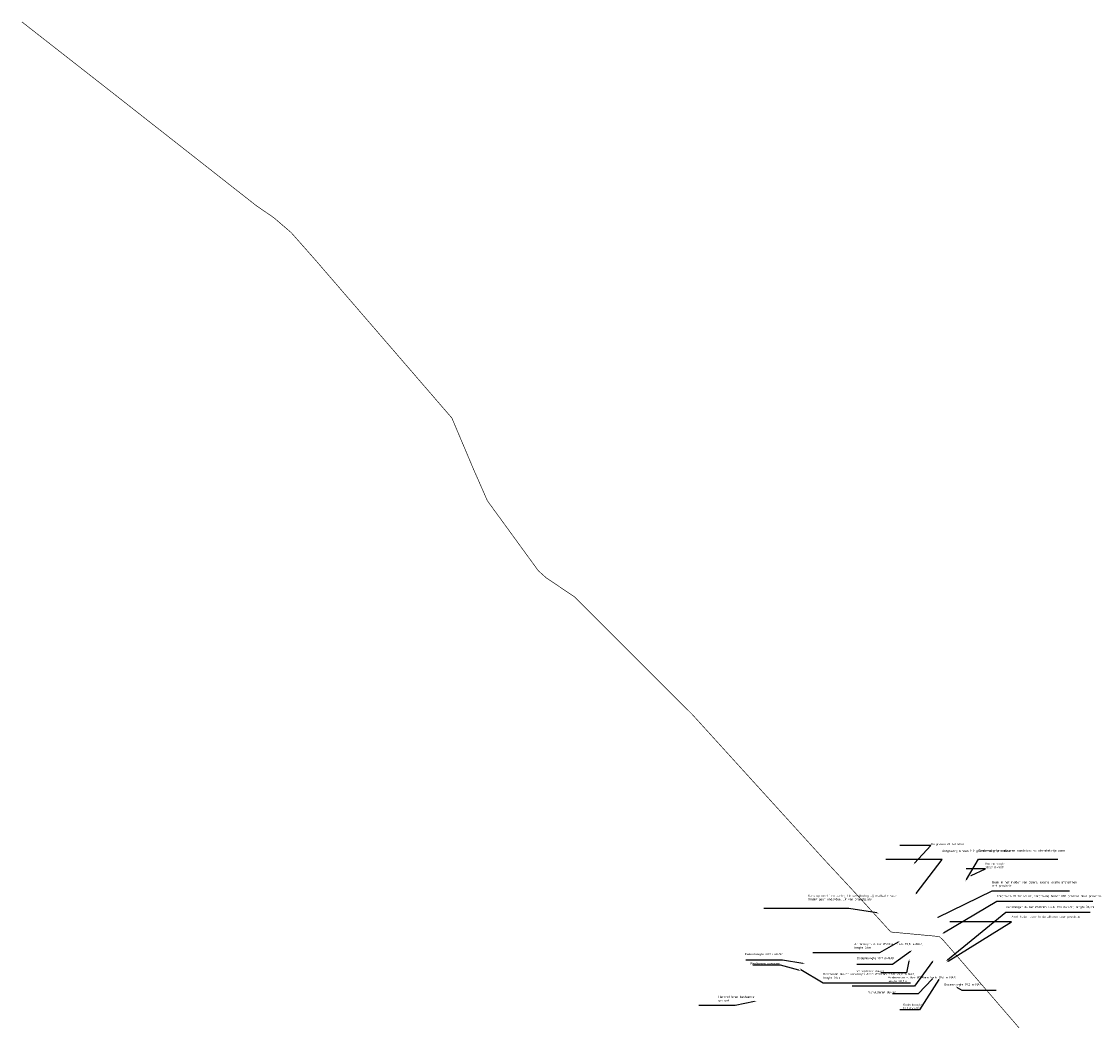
# Model space of a CAD drawing. Header units: metres. Extents: x -3 to 311477, y 0 to 754107.
# Tile 4 of 82: x 157780 to 160322, y 355803 to 358160. Entities that reach past the tile are written whole.
import ezdxf
from ezdxf import colors
from ezdxf.entities.mleader import LeaderData, LeaderLine
from ezdxf.math import Vec2, Vec3

# ---------------------------------------------------------------- set-up
doc = ezdxf.new("R2010")
doc.units = ezdxf.units.M
doc.layers.add('D_KLE_BUISLEIDING GEVAARLIJKE INHOUD_PPS PIPELINES', color=7, linetype='Continuous')
doc.layers.add('X-XX-AL-TEKENBLAD_SCHAALBALK-S', color=7, linetype='Continuous', lineweight=25)
doc.styles.add('NLCS-ISO', font='NLCS-ISO.ttf')

msp = doc.modelspace()

# ---------------------------------------------------------------- linework, layer by layer
at = {"layer": 'D_KLE_BUISLEIDING GEVAARLIJKE INHOUD_PPS PIPELINES', "const_width": 1.5}
msp.add_lwpolyline([(157780.8207304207, 358158.9801396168), (157991.1286952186, 357994.5658557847), (158333.9883037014, 357725.4722762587), (158375.6749850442, 357696.8473335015), (158416.627844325, 357661.6606391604), (158472.9247905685, 357597.9416489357), (158795.6594392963, 357224.411513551), (158847.7843350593, 357101.2867597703), (158879.5960361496, 357029.0369042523), (158999.4237377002, 356864.50635092), (159018.2986999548, 356847.3813851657), (159084.7368023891, 356802.724121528), (159257.3614571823, 356630.1935841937), (159363.0171282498, 356525.0687944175), (159674.4694465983, 356182.6944790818), (159744.7972471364, 356107.1328654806), (159831.6929139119, 356011.8005740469), (159945.9228315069, 356001.1698735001), (159954.242704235, 355993.6656730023), (159998.3047539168, 355943.0691982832), (160230.7745485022, 355673.9775037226)], dxfattribs=at)

# ---------------------------------------------------------------- leaders
at = {"layer": 'X-XX-AL-TEKENBLAD_SCHAALBALK-S'}
ml = msp.add_multileader_mtext('Standard', dxfattribs=at)
ml.set_content('Ontgraving binnen PIP grenzen door provincie ', color=256, style='NLCS-ISO')
ml.set_leader_properties()
ml.build(insert=Vec2(0, 0))
ml.multileader.update_dxf_attribs({"text_left_attachment_type": 5, "text_right_attachment_type": 5, "dogleg_length": 0, "arrow_head_size": 3.6, "scale": 2})
ctx = ml.context
ctx.base_point, ctx.scale, ctx.char_height, ctx.arrow_head_size, ctx.landing_gap_size, ctx.plane_origin = Vec3(159952.8507921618, 356182.5625801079), 2, 5, 3.6, 1e-10, Vec3(159856.3263671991, 356046.9990086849)
ctx.left_attachment, ctx.right_attachment = 5, 5
notes = []
notes.append((ctx, [(0, (1, 1, 0), (159952.8507921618, 356182.5625801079), (1, 0), 0, [(0, [(159889.5809397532, 356099.6181147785)], 0, [])])]))
ctx.mtext.insert, ctx.mtext.width, ctx.mtext.flow_direction = Vec3(159952.8507921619, 356205.7292467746), 65.85942442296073, 5
ml = msp.add_multileader_mtext('Standard', dxfattribs=at)
ml.set_content('Ontgraven 20 tot 40cm', color=256, style='NLCS-ISO')
ml.set_leader_properties()
ml.build(insert=Vec2(0, 0))
ml.multileader.update_dxf_attribs({"text_left_attachment_type": 5, "text_right_attachment_type": 5, "dogleg_length": 0, "arrow_head_size": 3.6, "scale": 2})
ctx = ml.context
ctx.base_point, ctx.scale, ctx.char_height, ctx.arrow_head_size, ctx.landing_gap_size, ctx.plane_origin = Vec3(159925.8927581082, 356215.5709755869), 2, 5, 3.6, 1e-10, Vec3(159940.0577701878, 356092.0620639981)
ctx.left_attachment, ctx.right_attachment = 5, 5
notes.append((ctx, [(0, (1, 1, 0), (159925.8927581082, 356215.5709755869), (1, 0), 0, [(0, [(159885.2852459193, 356171.2658595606)], 0, [])])]))
ctx.mtext.insert, ctx.mtext.flow_direction = Vec3(159925.8927581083, 356222.0709755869), 5
ml = msp.add_multileader_mtext('Standard', dxfattribs=at)
ml.set_content('Toekomstig te realiseren wandelpad op obstakelvrije zone', color=256, style='NLCS-ISO')
ml.set_leader_properties()
ml.build(insert=Vec2(0, 0))
ml.multileader.update_dxf_attribs({"text_left_attachment_type": 5, "text_right_attachment_type": 5, "dogleg_length": 0, "arrow_head_size": 5, "scale": 2})
ctx = ml.context
ctx.base_point, ctx.scale, ctx.char_height, ctx.arrow_head_size, ctx.landing_gap_size, ctx.plane_origin = Vec3(160038.8409735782, 356183.9835625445), 2, 5, 5, 1e-10, Vec3(159932.1433379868, 356009.5045112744)
ctx.left_attachment, ctx.right_attachment = 5, 5
notes.append((ctx, [(0, (1, 1, 0), (160038.8409735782, 356183.9835625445), (1, 0), 0, [(0, [(160007.5370942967, 356131.1218432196)], 0, [])])]))
ctx.mtext.insert, ctx.mtext.width, ctx.mtext.flow_direction = Vec3(160038.8409735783, 356206.6502292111), 93.01979026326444, 5
ml = msp.add_multileader_mtext('Standard', dxfattribs=at)
ml.set_content('Bodemhoogte\\P18,60 m+NAP', color=256, style='NLCS-ISO')
ml.set_leader_properties()
ml.build(insert=Vec2(0, 0))
ml.multileader.update_dxf_attribs({"text_left_attachment_type": 5, "text_right_attachment_type": 5, "dogleg_length": 0, "arrow_head_size": 5, "scale": 2})
ctx = ml.context
ctx.base_point, ctx.scale, ctx.char_height, ctx.arrow_head_size, ctx.landing_gap_size, ctx.plane_origin = Vec3(160055.2092553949, 356161.2329666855), 2, 5, 5, 1e-10, Vec3(159994.9545904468, 356134.1601633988)
ctx.left_attachment, ctx.right_attachment = 5, 5
notes.append((ctx, [(0, (1, 1, 0), (160055.2092553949, 356161.2329666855), (1, 0), 0, [(0, [(160016.5111223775, 356142.7188479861)], 0, [])])]))
ctx.mtext.insert, ctx.mtext.width, ctx.mtext.defined_height, ctx.mtext.flow_direction = Vec3(160055.209255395, 356175.5663000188), 50.00000000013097, 14.83333333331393, 5
ml = msp.add_multileader_mtext('Standard', dxfattribs=at)
ml.set_content('Beek in het midden van pijlers, exacte locatie afstemmen met provincie ', color=256, style='NLCS-ISO')
ml.set_leader_properties()
ml.build(insert=Vec2(0, 0))
ml.multileader.update_dxf_attribs({"text_left_attachment_type": 5, "text_right_attachment_type": 5, "dogleg_length": 0, "arrow_head_size": 5, "scale": 2})
ctx = ml.context
ctx.base_point, ctx.scale, ctx.char_height, ctx.arrow_head_size, ctx.landing_gap_size, ctx.plane_origin = Vec3(160070.6261910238, 356108.6705620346), 2, 5, 5, 1e-10, Vec3(159937.8330070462, 356047.7439524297)
ctx.left_attachment, ctx.right_attachment = 5, 5
notes.append((ctx, [(0, (1, 1, 0), (160070.6261910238, 356108.6705620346), (1, 0), 0, [(0, [(159939.0132008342, 356044.9435899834)], 0, [])])]))
ctx.mtext.insert, ctx.mtext.width, ctx.mtext.flow_direction = Vec3(160070.6261910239, 356131.8372287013), 90.48269809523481, 5
ml = msp.add_multileader_mtext('Standard', dxfattribs=at)
ml.set_content('Kans op meeliften aanleg fietsverbinding bij realisatie kade (maakt geen onderdeel uit van projectplan)', color=256, style='NLCS-ISO')
ml.set_leader_properties()
ml.build(insert=Vec2(0, 0))
ml.multileader.update_dxf_attribs({"text_left_attachment_type": 5, "text_right_attachment_type": 5, "dogleg_length": 0, "arrow_head_size": 5, "scale": 2})
ctx = ml.context
ctx.base_point, ctx.scale, ctx.char_height, ctx.arrow_head_size, ctx.landing_gap_size, ctx.plane_origin = Vec3(159636.2349117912, 356067.630568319), 2, 5, 5, 1e-10, Vec3(159844.1684592, 356004.792143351)
ctx.left_attachment, ctx.right_attachment = 5, 5
notes.append((ctx, [(1, (1, 1, 0), (159732.7349117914, 356067.630568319), (-1, 0), 0, [(0, [(159803.7203044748, 356056.162713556)], 0, [])])]))
ctx.mtext.insert, ctx.mtext.width, ctx.mtext.defined_height, ctx.mtext.flow_direction = Vec3(159636.2349117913, 356100.130568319), 99.40084170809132, 11.18187294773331, 5
ml = msp.add_multileader_mtext('Standard', dxfattribs=at)
ml.set_content('Ontgraven 20 tot 40 cm, ontgraving binnen PIP grenzen door provincie ', color=256, style='NLCS-ISO')
ml.set_leader_properties()
ml.build(insert=Vec2(0, 0))
ml.multileader.update_dxf_attribs({"text_left_attachment_type": 5, "text_right_attachment_type": 5, "dogleg_length": 0, "arrow_head_size": 3.6, "scale": 2})
ctx = ml.context
ctx.base_point, ctx.scale, ctx.char_height, ctx.arrow_head_size, ctx.landing_gap_size, ctx.plane_origin = Vec3(160081.4505619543, 356084.3136920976), 2, 5, 3.6, 1e-10, Vec3(159916.1750900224, 356036.4124692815)
ctx.left_attachment, ctx.right_attachment = 5, 5
notes.append((ctx, [(0, (1, 1, 0), (160081.4505619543, 356084.3136920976), (1, 0), 0, [(0, [(159952.7073057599, 356007.7299155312)], 0, [])])]))
ctx.mtext.insert, ctx.mtext.width, ctx.mtext.flow_direction = Vec3(160081.4505619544, 356099.1470254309), 120.1063034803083, 5
ml = msp.add_multileader_mtext('Standard', dxfattribs=at)
ml.set_content('Aanbrengen duiker %%C500mm b.o.b. 19,0 m+NAP, lengte 36,0m ', color=256, style='NLCS-ISO')
ml.set_leader_properties()
ml.build(insert=Vec2(0, 0))
ml.multileader.update_dxf_attribs({"text_left_attachment_type": 5, "text_right_attachment_type": 5, "dogleg_length": 0, "arrow_head_size": 5, "scale": 2})
ctx = ml.context
ctx.base_point, ctx.scale, ctx.char_height, ctx.arrow_head_size, ctx.landing_gap_size, ctx.plane_origin = Vec3(160103.113552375, 356058.7557617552), 2, 5, 5, 1e-10, Vec3(159960.0560403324, 355940.4577892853)
ctx.left_attachment, ctx.right_attachment = 5, 5
notes.append((ctx, [(0, (1, 1, 0), (160103.113552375, 356058.7557617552), (1, 0), 0, [(0, [(159961.218874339, 355943.0311431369)], 0, [])])]))
ctx.mtext.insert, ctx.mtext.width, ctx.mtext.flow_direction = Vec3(160103.1135523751, 356073.5890950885), 100.0111199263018, 5
ml = msp.add_multileader_mtext('Standard', dxfattribs=at)
ml.set_content('Afrit kade nader te detailleren door provincie ', color=256, style='NLCS-ISO')
ml.set_leader_properties()
ml.build(insert=Vec2(0, 0))
ml.multileader.update_dxf_attribs({"text_left_attachment_type": 5, "text_right_attachment_type": 5, "dogleg_length": 0, "arrow_head_size": 5, "scale": 2})
ctx = ml.context
ctx.base_point, ctx.scale, ctx.char_height, ctx.arrow_head_size, ctx.landing_gap_size, ctx.plane_origin = Vec3(160116.4952967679, 356035.7922193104), 2, 5, 5, 1e-10, Vec3(159961.463975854, 355958.1797565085)
ctx.left_attachment, ctx.right_attachment = 5, 5
notes.append((ctx, [(0, (1, 1, 0), (160116.4952967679, 356035.7922193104), (1, 0), 0, [(0, [(159962.5764729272, 355940.1768441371)], 0, [])])]))
ctx.mtext.insert, ctx.mtext.width, ctx.mtext.flow_direction = Vec3(160116.495296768, 356050.6255526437), 90.48269809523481, 5
ml = msp.add_multileader_mtext('Standard', dxfattribs=at)
ml.set_content('Aanbrengen duiker %%C500mm b.o.b. 19,8 m+NAP, lengte 9,6m ', color=256, style='NLCS-ISO')
ml.set_leader_properties()
ml.build(insert=Vec2(0, 0))
ml.multileader.update_dxf_attribs({"text_left_attachment_type": 5, "text_right_attachment_type": 5, "dogleg_length": 0, "arrow_head_size": 5, "scale": 2})
ctx = ml.context
ctx.base_point, ctx.scale, ctx.char_height, ctx.arrow_head_size, ctx.landing_gap_size, ctx.plane_origin = Vec3(159745.2369032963, 355962.8693783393), 2, 5, 5, 1e-10, Vec3(159860.9125758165, 355979.1354859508)
ctx.left_attachment, ctx.right_attachment = 5, 5
notes.append((ctx, [(1, (1, 1, 0), (159804.7369032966, 355962.8693783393), (-1, 0), 0, [(0, [(159853.1787765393, 355990.2963047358)], 0, [])])]))
ctx.mtext.insert, ctx.mtext.width, ctx.mtext.flow_direction = Vec3(159745.2369032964, 355986.036045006), 77.80199872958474, 5
ml = msp.add_multileader_mtext('Standard', dxfattribs=at)
ml.set_content('\\pxa0.83333,sm1.15;Bodemhoogte 20.8 m+NAP', color=256, style='NLCS-ISO')
ml.set_leader_properties()
ml.build(insert=Vec2(0, 0))
ml.multileader.update_dxf_attribs({"text_left_attachment_type": 5, "text_right_attachment_type": 5, "dogleg_length": 0, "arrow_head_size": 5, "scale": 2})
ctx = ml.context
ctx.base_point, ctx.scale, ctx.char_height, ctx.arrow_head_size, ctx.landing_gap_size, ctx.plane_origin = Vec3(159537.3391269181, 355945.3165748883), 2, 5, 5, 1e-10, Vec3(159627.6910869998, 355939.438915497)
ctx.left_attachment, ctx.right_attachment, ctx.text_align_type = 5, 5, 2
notes.append((ctx, [(1, (1, 1, 0), (159575.8391269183, 355945.3165748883), (-1, 0), 0, [(0, [(159628.8712807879, 355936.6385530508)], 0, [])])]))
ctx.mtext.insert, ctx.mtext.width, ctx.mtext.alignment, ctx.mtext.flow_direction = Vec3(159575.8391269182, 355962.5627870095), 50.33901496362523, 3, 5
ml = msp.add_multileader_mtext('Standard', dxfattribs=at)
ml.set_content('\\pxa0.83333,sm1.15,ql;Bodemhoogte 19.7 m+NAP', color=256, style='NLCS-ISO')
ml.set_leader_properties()
ml.build(insert=Vec2(0, 0))
ml.multileader.update_dxf_attribs({"text_left_attachment_type": 5, "text_right_attachment_type": 5, "dogleg_length": 0, "arrow_head_size": 5, "scale": 2})
ctx = ml.context
ctx.base_point, ctx.scale, ctx.char_height, ctx.arrow_head_size, ctx.landing_gap_size, ctx.plane_origin = Vec3(159796.7854068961, 355935.4569347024), 2, 5, 5, 1e-10, Vec3(159889.3919648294, 355973.7082073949)
ctx.left_attachment, ctx.right_attachment, ctx.text_align_type = 5, 5, 2
notes.append((ctx, [(1, (1, 1, 0), (159835.2854068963, 355935.4569347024), (-1, 0), 0, [(0, [(159882.2120533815, 355968.7388654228)], 0, [])])]))
ctx.mtext.insert, ctx.mtext.width, ctx.mtext.defined_height, ctx.mtext.alignment, ctx.mtext.flow_direction = Vec3(159835.2854068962, 355952.7031468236), 41.70966273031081, 17.17398401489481, 3, 5
ml = msp.add_multileader_mtext('Standard', dxfattribs=at)
ml.set_content('\\pxa0.83333,sm1.15;Realiseren overgang', color=256, style='NLCS-ISO')
ml.set_leader_properties()
ml.build(insert=Vec2(0, 0))
ml.multileader.update_dxf_attribs({"text_left_attachment_type": 5, "text_right_attachment_type": 5, "dogleg_length": 0, "arrow_head_size": 5, "scale": 2})
ctx = ml.context
ctx.base_point, ctx.scale, ctx.char_height, ctx.arrow_head_size, ctx.landing_gap_size, ctx.plane_origin = Vec3(159509.8957952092, 355933.4807567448), 2, 5, 5, 1e-10, Vec3(159617.9794735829, 355923.3568164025)
ctx.left_attachment, ctx.right_attachment, ctx.text_align_type = 5, 5, 2
notes.append((ctx, [(1, (1, 1, 0), (159570.8957952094, 355933.4807567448), (-1, 0), 0, [(0, [(159619.159667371, 355920.5564539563)], 0, [])])]))
ctx.mtext.insert, ctx.mtext.width, ctx.mtext.alignment, ctx.mtext.flow_direction = Vec3(159570.8957952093, 355940.1474234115), 66.46098900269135, 3, 5
ml = msp.add_multileader_mtext('Standard', dxfattribs=at)
ml.set_content('Bestaande duiker vervangen door: %%C500mm b.o.b. 20,8 m+NAP, lengte 9,6m ', color=256, style='NLCS-ISO')
ml.set_leader_properties()
ml.build(insert=Vec2(0, 0))
ml.multileader.update_dxf_attribs({"text_left_attachment_type": 5, "text_right_attachment_type": 5, "dogleg_length": 0, "arrow_head_size": 5, "scale": 2})
ctx = ml.context
ctx.base_point, ctx.scale, ctx.char_height, ctx.arrow_head_size, ctx.landing_gap_size, ctx.plane_origin = Vec3(159672.134796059, 355891.9547162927), 2, 5, 5, 1e-10, Vec3(159623.9937280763, 355913.9830237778)
ctx.left_attachment, ctx.right_attachment = 5, 5
notes.append((ctx, [(0, (1, 1, 0), (159672.134796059, 355891.9547162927), (1, 0), 0, [(0, [(159615.3419804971, 355926.3307438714)], 0, [])])]))
ctx.mtext.insert, ctx.mtext.width, ctx.mtext.flow_direction = Vec3(159672.1347960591, 355915.1213829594), 101.8647114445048, 5
ml = msp.add_multileader_mtext('Standard', dxfattribs=at)
ml.set_content('Aanbrengen duiker %%C500mm b.o.b. 19,6 m+NAP, lengte 28,8m ', color=256, style='NLCS-ISO')
ml.set_leader_properties()
ml.build(insert=Vec2(0, 0))
ml.multileader.update_dxf_attribs({"text_left_attachment_type": 5, "text_right_attachment_type": 5, "dogleg_length": 0, "arrow_head_size": 5, "scale": 2})
ctx = ml.context
ctx.base_point, ctx.scale, ctx.char_height, ctx.arrow_head_size, ctx.landing_gap_size, ctx.plane_origin = Vec3(159824.8047554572, 355884.0828223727), 2, 5, 5, 1e-10, Vec3(159931.4989279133, 355943.6836877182)
ctx.left_attachment, ctx.right_attachment = 5, 5
notes.append((ctx, [(1, (1, 1, 0), (159887.8047554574, 355884.0828223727), (-1, 0), 0, [(0, [(159932.6617619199, 355946.2570415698)], 0, [])])]))
ctx.mtext.insert, ctx.mtext.width, ctx.mtext.flow_direction = Vec3(159824.8047554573, 355907.2494890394), 72.92159783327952, 5
ml = msp.add_multileader_mtext('Standard', dxfattribs=at)
ml.set_content('\\pxa0.83333,sm1.15,ql;Verwijderen duiker', color=256, style='NLCS-ISO')
ml.set_leader_properties()
ml.build(insert=Vec2(0, 0))
ml.multileader.update_dxf_attribs({"text_left_attachment_type": 5, "text_right_attachment_type": 5, "dogleg_length": 0, "arrow_head_size": 5, "scale": 2})
ctx = ml.context
ctx.base_point, ctx.scale, ctx.char_height, ctx.arrow_head_size, ctx.landing_gap_size, ctx.plane_origin = Vec3(159812.5536136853, 355915.5990926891), 2, 5, 5, 1e-10, Vec3(159911.9811731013, 355937.9006506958)
ctx.left_attachment, ctx.right_attachment, ctx.text_align_type = 5, 5, 2
notes.append((ctx, [(1, (1, 1, 0), (159868.5536136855, 355915.5990926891), (-1, 0), 0, [(1, [(159875.2385401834, 355947.9211058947)], 0, [])])]))
ctx.mtext.insert, ctx.mtext.width, ctx.mtext.defined_height, ctx.mtext.alignment, ctx.mtext.flow_direction = Vec3(159868.5536136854, 355922.2657593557), 58.92486395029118, 22.2687823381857, 3, 5
ml = msp.add_multileader_mtext('Standard', dxfattribs=at)
ml.set_content('\\pxa0.83333,sm1.15,ql;Verwijderen duiker', color=256, style='NLCS-ISO')
ml.set_leader_properties()
ml.build(insert=Vec2(0, 0))
ml.multileader.update_dxf_attribs({"text_left_attachment_type": 5, "text_right_attachment_type": 5, "dogleg_length": 0, "arrow_head_size": 5, "scale": 2})
ctx = ml.context
ctx.base_point, ctx.scale, ctx.char_height, ctx.arrow_head_size, ctx.landing_gap_size, ctx.plane_origin = Vec3(159840.060182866, 355865.7219873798), 2, 5, 5, 1e-10, Vec3(159969.8768966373, 355895.3385182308)
ctx.left_attachment, ctx.right_attachment, ctx.text_align_type = 5, 5, 2
notes.append((ctx, [(1, (1, 1, 0), (159896.0601828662, 355865.7219873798), (-1, 0), 0, [(1, [(159933.1342637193, 355905.3589734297)], 0, [])])]))
ctx.mtext.insert, ctx.mtext.width, ctx.mtext.defined_height, ctx.mtext.alignment, ctx.mtext.flow_direction = Vec3(159896.0601828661, 355872.3886540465), 58.92486395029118, 22.2687823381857, 3, 5
ml = msp.add_multileader_mtext('Standard', dxfattribs=at)
ml.set_content('Bodemhoogte\\P19,1 m+NAP', color=256, style='NLCS-ISO')
ml.set_leader_properties()
ml.build(insert=Vec2(0, 0))
ml.multileader.update_dxf_attribs({"text_left_attachment_type": 5, "text_right_attachment_type": 5, "dogleg_length": 0, "arrow_head_size": 5, "scale": 2})
ctx = ml.context
ctx.base_point, ctx.scale, ctx.char_height, ctx.arrow_head_size, ctx.landing_gap_size, ctx.plane_origin = Vec3(159860.6048575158, 355828.5808893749), 2, 5, 5, 1e-10, Vec3(159925.8292468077, 355884.3057815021)
ctx.left_attachment, ctx.right_attachment = 5, 5
notes.append((ctx, [(1, (1, 1, 0), (159899.104857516, 355828.5808893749), (-1, 0), 0, [(0, [(159947.433402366, 355903.8725241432)], 0, [])])]))
ctx.mtext.insert, ctx.mtext.width, ctx.mtext.defined_height, ctx.mtext.flow_direction = Vec3(159860.6048575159, 355842.9142227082), 38.2148858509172, 7.016296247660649, 5
ml = msp.add_multileader_mtext('Standard', dxfattribs=at)
ml.set_content('\\pxa0.83333,sm1.15,ql;Bodemhoogte 19,2 m+NAP', color=256, style='NLCS-ISO')
ml.set_leader_properties()
ml.build(insert=Vec2(0, 0))
ml.multileader.update_dxf_attribs({"text_left_attachment_type": 5, "text_right_attachment_type": 5, "dogleg_length": 0, "arrow_head_size": 5, "scale": 2})
ctx = ml.context
ctx.base_point, ctx.scale, ctx.char_height, ctx.arrow_head_size, ctx.landing_gap_size, ctx.plane_origin = Vec3(159999.2539641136, 355874.3157622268), 2, 5, 5, 1e-10, Vec3(159985.0078940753, 355897.9456860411)
ctx.left_attachment, ctx.right_attachment, ctx.text_align_type = 5, 5, 2
notes.append((ctx, [(0, (1, 1, 0), (159999.2539641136, 355874.3157622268), (1, 0), 0, [(0, [(159984.3288689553, 355883.4656602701)], 0, [])])]))
ctx.mtext.insert, ctx.mtext.width, ctx.mtext.defined_height, ctx.mtext.alignment, ctx.mtext.flow_direction = Vec3(160037.7539641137, 355890.5657622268), 40.0421307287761, 38.57663425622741, 3, 5
ml = msp.add_multileader_mtext('Standard', dxfattribs=at)
ml.set_content('Herprofileren bestaande greppel', color=256, style='NLCS-ISO')
ml.set_leader_properties()
ml.build(insert=Vec2(0, 0))
ml.multileader.update_dxf_attribs({"text_left_attachment_type": 5, "text_right_attachment_type": 5, "dogleg_length": 0, "arrow_head_size": 5, "scale": 2})
ctx = ml.context
ctx.base_point, ctx.scale, ctx.char_height, ctx.arrow_head_size, ctx.landing_gap_size, ctx.plane_origin = Vec3(159424.8714124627, 355838.2716711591), 2, 5, 5, 1e-10, Vec3(159513.6761440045, 355851.6141260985)
ctx.left_attachment, ctx.right_attachment = 5, 5
notes.append((ctx, [(1, (1, 1, 0), (159464.3714124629, 355838.2716711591), (-1, 0), 0, [(0, [(159514.8563377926, 355848.8137636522)], 0, [])])]))
ctx.mtext.insert, ctx.mtext.width, ctx.mtext.flow_direction = Vec3(159424.8714124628, 355861.4383378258), 42.3784854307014, 5
for ctx, leaders in notes:
    for number, flags, end, landing, length, lines in leaders:
        leader = LeaderData()
        leader.index, (leader.has_last_leader_line, leader.has_dogleg_vector, leader.attachment_direction) = number, flags
        leader.last_leader_point, leader.dogleg_vector, leader.dogleg_length = Vec3(end), Vec3(landing), length
        for number, points, colour, breaks in lines:
            line = LeaderLine()
            line.index, line.vertices, line.color, line.breaks = number, Vec3.list(points), colors.encode_raw_color(colour), breaks
            leader.lines.append(line)
        ctx.leaders.append(leader)

doc.saveas('drawing.dxf')
